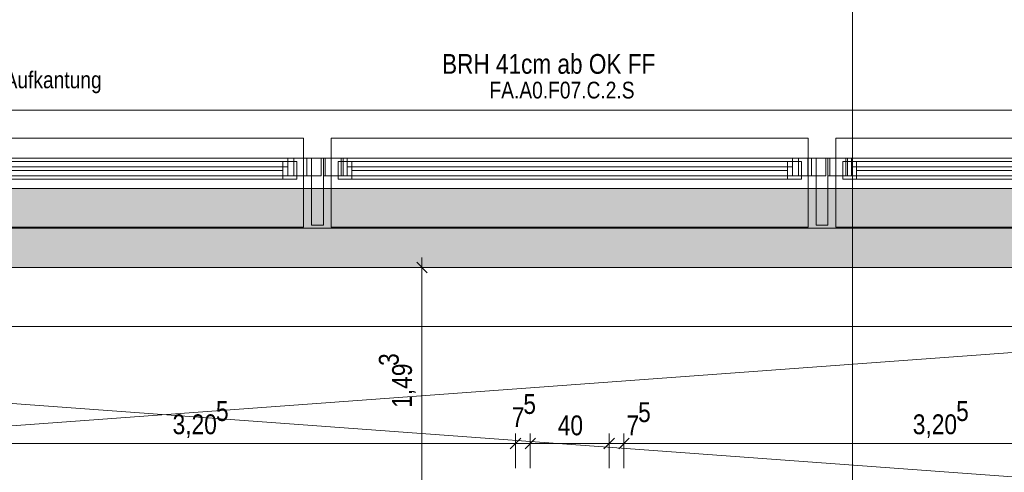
# Model space of a CAD drawing. Extents: x -620 to 300, y 62 to 1162.
# Tile 83 of 256: x -264 to -164, y 975 to 1021. Entities that reach past the tile are written whole.
import ezdxf
from ezdxf.lldxf.tags import DXFTag

# ---------------------------------------------------------------- set-up
doc = ezdxf.new("R2010")
doc.units = 0
doc.layers.get('0').update_dxf_attribs({"lineweight": 13})
for name, color, linetype, lineweight, true_color in [('30 -33 Aussenwände- 7 Fassade_ Elemente', 7, 'Continuous', 9, 0x00aacc), ('30 -35 Decken- 1 Konstruktion-Träger- Stahlbeton', 7, 'Continuous', 13, 0x33aa00), ('70 -72 Beschriftung- 1 Beschriftung allgemein', 7, 'Continuous', 9, 0xff6633), ('70 -72 Beschriftung- 2 Beschriftung Bauteile', 7, 'Continuous', 9, 0x9999ff), ('70 -75 Raumstempel-2 Verweislinie', 7, 'Continuous', 9, 0xff6600), ('70 -76 Bemaßung- 2 Allgemein', 9, 'Continuous', 5, 0x808080), ('iwb_Schraffur_Unterzug', 7, 'Continuous', 5, 0xffffcc)]:
    doc.layers.add(name, color=color, linetype=linetype, lineweight=lineweight, true_color=true_color)
for name, color, linetype, lineweight in [('70 -71 Achsen- 1 Gebäudeachsen', 7, 'STRICHPUNKT2-A06G94XR8I', 18), ('Keine', 7, 'Continuous', 9), ('Keine-1', 7, 'Continuous', 15)]:
    doc.layers.add(name, color=color, linetype=linetype, lineweight=lineweight)
doc.styles.get("Standard").update_dxf_attribs({"font": 'ARIALN.TTF'})
tags = doc.linetypes.add('fein_strichliert-A06G94XS8I', pattern=[4, 1, -2, 1]).pattern_tags.tags
tags[8:9] = [DXFTag(74, 4), DXFTag(75, 0), DXFTag(340, '0'), DXFTag(46, 0.0), DXFTag(50, 0.0), DXFTag(44, 0.0), DXFTag(45, 0.0)]
tags[6:7] = [DXFTag(74, 4), DXFTag(75, 0), DXFTag(340, '0'), DXFTag(46, 0.0), DXFTag(50, 0.0), DXFTag(44, 0.0), DXFTag(45, 0.0)]
tags[4:5] = [DXFTag(74, 4), DXFTag(75, 0), DXFTag(340, '0'), DXFTag(46, 0.0), DXFTag(50, 0.0), DXFTag(44, 0.0), DXFTag(45, 0.0)]
tags = doc.linetypes.add('STRICHPUNKT2-A06G94XR8I', pattern=[12.7, 6.35, -3.175, 0, -3.175]).pattern_tags.tags
tags[10:11] = [DXFTag(74, 4), DXFTag(75, 0), DXFTag(340, '0'), DXFTag(46, 0.0), DXFTag(50, 0.0), DXFTag(44, 0.0), DXFTag(45, 0.0)]
tags[8:9] = [DXFTag(74, 4), DXFTag(75, 0), DXFTag(340, '0'), DXFTag(46, 0.0), DXFTag(50, 0.0), DXFTag(44, 0.0), DXFTag(45, 0.0)]
tags[6:7] = [DXFTag(74, 4), DXFTag(75, 0), DXFTag(340, '0'), DXFTag(46, 0.0), DXFTag(50, 0.0), DXFTag(44, 0.0), DXFTag(45, 0.0)]
tags[4:5] = [DXFTag(74, 4), DXFTag(75, 0), DXFTag(340, '0'), DXFTag(46, 0.0), DXFTag(50, 0.0), DXFTag(44, 0.0), DXFTag(45, 0.0)]

# ---------------------------------------------------------------- blocks, each defined once
blk = doc.blocks.new('Referenz-A06G94XT8I')
at = {"layer": '30 -33 Aussenwände- 7 Fassade_ Elemente', "color": 0, "linetype": 'Continuous', "lineweight": -2, "ltscale": 0.13}
for p, q in [((-126.98, 1011.393), (-289.18, 1011.393)), ((-283.986, 1006.553), (-234.753, 1006.553)), ((-236.08, 1004.753), (-236.08, 1006.553)), ((-236.08, 1006.553), (-234.28, 1006.553)), ((-235.107, 1006.553), (-233.306, 1006.553)), ((-235.107, 1004.753), (-235.107, 1006.553)), ((-234.753, 1006.553), (-234.753, 1004.753)), ((-234.28, 1006.553), (-233.08, 1006.553)), ((-234.28, 999.753), (-234.28, 1006.553)), ((-234.28, 1006.553), (-234.28, 1004.753)), ((-233.306, 1006.553), (-233.306, 1004.753)), ((-233.08, 1006.553), (-233.08, 999.753)), ((-233.08, 1004.753), (-233.08, 1006.553)), ((-233.08, 1006.553), (-231.28, 1006.553)), ((-232.886, 1006.553), (-183.555, 1006.553)), ((-232.886, 1006.553), (-231.081, 1006.553)), ((-232.886, 1004.753), (-232.886, 1006.553)), ((-232.886, 1004.753), (-232.886, 1006.553)), ((-231.28, 1006.553), (-231.28, 1004.753)), ((-231.081, 1006.553), (-231.081, 1004.753)), ((-184.88, 1006.553), (-183.08, 1006.553)), ((-184.88, 1004.753), (-184.88, 1006.553)), ((-183.91, 1006.553), (-182.105, 1006.553)), ((-183.91, 1004.753), (-183.91, 1006.553)), ((-183.555, 1006.553), (-183.555, 1004.753)), ((-183.08, 999.753), (-183.08, 1006.553)), ((-183.08, 1006.553), (-183.08, 1004.753)), ((-183.08, 1006.553), (-181.88, 1006.553)), ((-182.105, 1006.553), (-182.105, 1004.753)), ((-181.88, 1006.553), (-181.88, 999.753)), ((-181.88, 1004.753), (-181.88, 1006.553)), ((-181.88, 1006.553), (-180.08, 1006.553)), ((-181.685, 1004.753), (-181.685, 1006.553)), ((-181.685, 1004.753), (-181.685, 1006.553)), ((-181.685, 1006.553), (-132.485, 1006.553)), ((-181.685, 1006.553), (-179.885, 1006.553)), ((-180.08, 1006.553), (-180.08, 1004.753)), ((-179.885, 1006.553), (-179.885, 1004.753)), ((-234.753, 1004.753), (-283.986, 1004.753)), ((-234.28, 1004.753), (-236.08, 1004.753)), ((-233.306, 1004.753), (-235.107, 1004.753)), ((-231.28, 1004.753), (-233.08, 1004.753)), ((-183.555, 1004.753), (-232.886, 1004.753)), ((-231.081, 1004.753), (-232.886, 1004.753)), ((-183.08, 1004.753), (-184.88, 1004.753)), ((-182.105, 1004.753), (-183.91, 1004.753)), ((-180.08, 1004.753), (-181.88, 1004.753)), ((-132.485, 1004.753), (-181.685, 1004.753)), ((-179.885, 1004.753), (-181.685, 1004.753)), ((-233.08, 999.753), (-234.28, 999.753)), ((-181.88, 999.753), (-183.08, 999.753)), ((-286.08, 995.453), (-130.08, 995.453))]:
    blk.add_line(p, q, dxfattribs=at)
at = {"layer": '30 -33 Aussenwände- 7 Fassade_ Elemente', "color": 0, "lineweight": -2}
for p, q in [((-283.48, 1008.553), (-235.08, 1008.553)), ((-235.08, 1008.553), (-235.08, 1006.553)), ((-232.28, 1008.553), (-183.88, 1008.553)), ((-232.28, 1006.553), (-232.28, 1008.553)), ((-183.88, 1008.553), (-183.88, 1006.553)), ((-181.08, 1008.553), (-132.68, 1008.553)), ((-181.08, 1006.553), (-181.08, 1008.553)), ((-281.88, 1006.553), (-236.68, 1006.553)), ((-281.38, 1006.203), (-237.18, 1006.203)), ((-237.18, 1006.203), (-237.18, 1004.403)), ((-237.18, 1006.203), (-235.78, 1006.203)), ((-235.08, 1006.553), (-236.68, 1006.553)), ((-236.68, 1006.553), (-236.68, 1004.753)), ((-235.78, 1006.203), (-235.78, 1004.403)), ((-235.08, 1004.753), (-235.08, 1006.553)), ((-232.28, 1004.753), (-232.28, 1006.553)), ((-232.28, 1006.553), (-230.68, 1006.553)), ((-231.58, 1006.203), (-230.18, 1006.203)), ((-231.58, 1004.403), (-231.58, 1006.203)), ((-230.68, 1004.753), (-230.68, 1006.553)), ((-230.68, 1006.553), (-185.48, 1006.553)), ((-230.18, 1006.203), (-230.18, 1004.403)), ((-230.18, 1006.203), (-185.98, 1006.203)), ((-185.98, 1006.203), (-185.98, 1004.403)), ((-185.98, 1006.203), (-184.58, 1006.203)), ((-185.48, 1004.753), (-185.48, 1006.553)), ((-183.88, 1006.553), (-185.48, 1006.553)), ((-184.58, 1006.203), (-184.58, 1004.403)), ((-183.88, 1004.753), (-183.88, 1006.553)), ((-181.08, 1004.753), (-181.08, 1006.553)), ((-181.08, 1006.553), (-179.48, 1006.553)), ((-180.38, 1006.203), (-178.98, 1006.203)), ((-180.38, 1004.403), (-180.38, 1006.203)), ((-179.48, 1006.553), (-179.48, 1004.753)), ((-179.48, 1006.553), (-134.28, 1006.553)), ((-178.98, 1004.403), (-178.98, 1006.203)), ((-178.98, 1006.203), (-134.78, 1006.203)), ((-236.68, 1005.653), (-281.88, 1005.653)), ((-281.38, 1005.303), (-237.18, 1005.303)), ((-185.48, 1005.653), (-230.68, 1005.653)), ((-230.18, 1005.303), (-185.98, 1005.303)), ((-134.28, 1005.653), (-179.48, 1005.653)), ((-178.98, 1005.303), (-134.78, 1005.303)), ((-236.68, 1004.753), (-281.88, 1004.753)), ((-237.18, 1004.403), (-281.38, 1004.403)), ((-235.78, 1004.403), (-237.18, 1004.403)), ((-236.68, 1004.753), (-235.08, 1004.753)), ((-235.08, 999.553), (-235.08, 1004.753)), ((-232.28, 1004.753), (-232.28, 999.553)), ((-230.68, 1004.753), (-232.28, 1004.753)), ((-230.18, 1004.403), (-231.58, 1004.403)), ((-185.48, 1004.753), (-230.68, 1004.753)), ((-185.98, 1004.403), (-230.18, 1004.403)), ((-184.58, 1004.403), (-185.98, 1004.403)), ((-185.48, 1004.753), (-183.88, 1004.753)), ((-183.88, 999.553), (-183.88, 1004.753)), ((-181.08, 1004.753), (-181.08, 999.553)), ((-179.48, 1004.753), (-181.08, 1004.753)), ((-178.98, 1004.403), (-180.38, 1004.403)), ((-134.28, 1004.753), (-179.48, 1004.753)), ((-134.78, 1004.403), (-178.98, 1004.403)), ((-283.48, 999.553), (-235.08, 999.553)), ((-232.28, 999.553), (-183.88, 999.553)), ((-181.08, 999.553), (-132.68, 999.553))]:
    blk.add_line(p, q, dxfattribs=at)
at = {"layer": '30 -35 Decken- 1 Konstruktion-Träger- Stahlbeton', "color": 0, "linetype": 'fein_strichliert-A06G94XS8I', "lineweight": -2, "ltscale": 0.13}
for p, q in [((35.42, 1003.453), (-538.631, 1003.453)), ((35.42, 995.453), (-538.631, 995.453))]:
    blk.add_line(p, q, dxfattribs=at)
at = {"layer": '70 -71 Achsen- 1 Gebäudeachsen', "color": 0, "linetype": 'STRICHPUNKT2-A06G94XR8I', "lineweight": -2, "ltscale": 0.13}
blk.add_line((-538.631, 999.453), (76.501, 999.453), dxfattribs=at)
at = {"layer": '70 -75 Raumstempel-2 Verweislinie', "color": 0, "linetype": 'Continuous', "lineweight": -2, "ltscale": 0.13}
blk.add_line((-179.396, 1104.393), (-179.396, 956.185), dxfattribs=at)
at = {"layer": '70 -76 Bemaßung- 2 Allgemein', "color": 0, "linetype": 'Continuous', "lineweight": -2, "ltscale": 0.13}
for p, q in [((-223.08, 996.453), (-223.08, 994.393)), ((-220.58, 995.453), (-224.08, 995.453)), ((-223.61, 995.984), (-222.549, 994.923)), ((-223.08, 966.664), (-223.08, 994.393)), ((-130.64, 989.453), (-450.519, 989.453)), ((-213.049, 978.134), (-214.11, 977.073)), ((-213.049, 978.134), (-214.11, 977.073)), ((-213.58, 975.103), (-213.58, 978.603)), ((-213.58, 975.103), (-213.58, 978.603)), ((-212.61, 977.073), (-211.549, 978.134)), ((-212.61, 977.073), (-211.549, 978.134)), ((-212.08, 975.103), (-212.08, 978.603)), ((-212.08, 975.103), (-212.08, 978.603)), ((-203.549, 978.134), (-204.61, 977.073)), ((-203.549, 978.134), (-204.61, 977.073)), ((-204.08, 975.103), (-204.08, 978.603)), ((-204.08, 975.103), (-204.08, 978.603)), ((-203.11, 977.073), (-202.049, 978.134)), ((-203.11, 977.073), (-202.049, 978.134)), ((-202.58, 975.103), (-202.58, 978.603)), ((-202.58, 975.103), (-202.58, 978.603)), ((-214.64, 977.603), (-276.619, 977.603)), ((-214.64, 977.603), (-215.7, 977.603)), ((-212.58, 977.603), (-214.64, 977.603)), ((-212.58, 977.603), (-214.64, 977.603)), ((-212.08, 977.603), (-213.58, 977.603)), ((-213.08, 977.603), (-211.019, 977.603)), ((-213.08, 977.603), (-211.019, 977.603)), ((-211.019, 977.603), (-209.959, 977.603)), ((-205.14, 977.603), (-211.019, 977.603)), ((-205.14, 977.603), (-206.2, 977.603)), ((-203.08, 977.603), (-205.14, 977.603)), ((-203.08, 977.603), (-205.14, 977.603)), ((-202.58, 977.603), (-204.08, 977.603)), ((-203.58, 977.603), (-201.519, 977.603)), ((-203.58, 977.603), (-201.519, 977.603)), ((-139.54, 977.603), (-201.519, 977.603)), ((-201.519, 977.603), (-200.459, 977.603))]:
    blk.add_line(p, q, dxfattribs=at)
at = {"layer": 'Keine', "color": 0, "linetype": 'fein_strichliert-A06G94XS8I', "lineweight": -2, "ltscale": 0.13}
for p, q in [((-453.08, 965.603), (-45.58, 995.453)), ((-45.58, 965.603), (-453.08, 995.453))]:
    blk.add_line(p, q, dxfattribs=at)
at = {"layer": 'Keine-1', "color": 0, "linetype": 'fein_strichliert-A06G94XS8I', "lineweight": -2, "ltscale": 0.13}
blk.add_line((-538.631, 1011.393), (76.501, 1011.393), dxfattribs=at)
at = {"layer": '30 -33 Aussenwände- 7 Fassade_ Elemente', "color": 0, "linetype": 'ByBlock', "lineweight": -2, "ltscale": 0.13, "insert": (-221.039, 1017.099), "char_height": 2, "attachment_point": 1}
blk.add_mtext('{\\fArial Narrow;BRH 41cm ab OK FF}', dxfattribs=at)
at = {"layer": '70 -72 Beschriftung- 1 Beschriftung allgemein', "color": 0, "linetype": 'Continuous', "lineweight": -2, "ltscale": 0.13, "insert": (-216.227, 1014.292), "char_height": 1.7, "attachment_point": 1}
blk.add_mtext('{\\fArial Narrow;FA.A0.F07.C.2.S}', dxfattribs=at)
at = {"layer": '70 -72 Beschriftung- 2 Beschriftung Bauteile', "color": 0, "linetype": 'Continuous', "lineweight": -2, "ltscale": 0.13, "insert": (-276.466, 1015.334), "char_height": 1.7, "attachment_point": 1}
blk.add_mtext('{\\fArial Narrow;Außenkante Aufkantung}', dxfattribs=at)
at = {"layer": '70 -76 Bemaßung- 2 Allgemein', "color": 0, "linetype": 'Continuous', "lineweight": -2, "ltscale": 0.13, "char_height": 2.01377, "attachment_point": 1, "rotation": 90}
for s, insert in [('{\\fArial Narrow;3}', (-227.448, 985.466)), ('{\\fArial Narrow;1,49}', (-226.105, 981.221))]:
    blk.add_mtext(s, dxfattribs=dict(at, insert=insert))
at = {"layer": '70 -76 Bemaßung- 2 Allgemein', "color": 0, "linetype": 'Continuous', "lineweight": -2, "ltscale": 0.13, "char_height": 2.01377, "attachment_point": 1}
for s, insert in [('{\\fArial Narrow;5}', (-212.787, 982.614)), ('{\\fArial Narrow;5}', (-243.977, 981.896)), ('{\\fArial Narrow;7}', (-213.966, 981.272)), ('{\\fArial Narrow;5}', (-201.143, 981.788)), ('{\\fArial Narrow;5}', (-168.877, 981.896)), ('{\\fArial Narrow;3,20}', (-248.375, 980.554)), ('{\\fArial Narrow;40}', (-209.296, 980.446)), ('{\\fArial Narrow;7}', (-202.321, 980.446)), ('{\\fArial Narrow;3,20}', (-173.275, 980.554))]:
    blk.add_mtext(s, dxfattribs=dict(at, insert=insert))
blk = doc.blocks.new('Referenz-A06G94XV8I')
at = {"layer": 'iwb_Schraffur_Unterzug', "linetype": 'Continuous', "ltscale": 0.13}
for points in [[(-538.631, 1003.453), (76.501, 1003.453), (76.501, 1002.926)], [(-538.631, 1003.453), (76.501, 1002.926), (-538.631, 1002.222)], [(-538.631, 1002.222), (76.501, 1002.926), (76.501, 995.981)], [(-538.631, 1002.222), (76.501, 995.981), (-538.631, 996.684)], [(-538.631, 996.684), (76.501, 995.981), (76.501, 995.453)], [(-538.631, 996.684), (76.501, 995.453), (-538.631, 995.453)]]:
    blk.add_solid(points, dxfattribs=at)

msp = doc.modelspace()

# ---------------------------------------------------------------- block references
at = {"color": 8, "lineweight": 13, "ltscale": 0.13, "true_color": 0x808080}
msp.add_blockref('Referenz-A06G94XT8I', (0, 0), dxfattribs=at)
at = {"color": 8, "lineweight": 25, "ltscale": 0.25, "true_color": 0x808080}
msp.add_blockref('Referenz-A06G94XV8I', (0, 0), dxfattribs=at)

doc.saveas('drawing.dxf')
